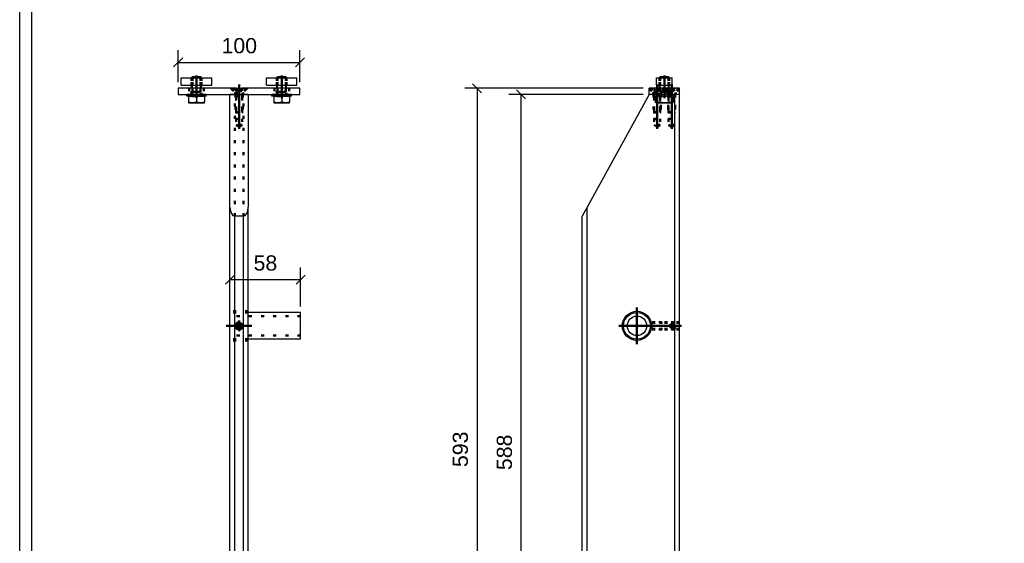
# Model space of a CAD drawing. Header units: millimetres. Extents: x -8 to 412, y -361 to -64.
# Tile 2 of 5: x -3 to 159, y -275 to -189. Entities that reach past the tile are written whole.
import ezdxf

# ---------------------------------------------------------------- set-up
doc = ezdxf.new("R2010")
doc.units = ezdxf.units.MM
doc.linetypes.add('DOT', pattern=[2, 0.5, -1.5])
doc.linetypes.add('STRICHPUNKT2', pattern=[18.5, 10, -4, 0.5, -4])
doc.layers.get('0').update_dxf_attribs({"linetype": 'CONTINUOUS'})
for name, color, linetype in [('DIM49', 4, 'CONTINUOUS'), ('LE_RED', 1, 'CONTINUOUS'), ('TXT_DIM49', 2, 'CONTINUOUS')]:
    doc.layers.add(name, color=color, linetype=linetype)
doc.layers.add('LE_ALL', color=7, linetype='CONTINUOUS', lineweight=50)
doc.styles.add('ARIAL', font='arial.ttf')

# ---------------------------------------------------------------- blocks, each defined once
blk = doc.blocks.new('DINA3_00002', base_point=(405.05, -353.59))
blk.add_line((-0.95, -353.59), (-0.95, -70.59))
blk.add_lwpolyline([(-2.95, -355.59), (-2.95, -68.59), (407.05, -68.59)])
blk = doc.blocks.new('_ZBL0011_00001')
blk.add_blockref('DINA3_00002', (405.05, -353.59))
blk = doc.blocks.new('BALUSTER PROFIEL 80X15 R4_00194', base_point=(32.39, -220.95))
for p, q in [((31.59, -219.49), (31.59, -200.95)), ((34.59, -200.95), (31.59, -200.95)), ((34.59, -200.95), (34.59, -219.49)), ((31.59, -318.55), (31.59, -219.49)), ((34.59, -318.55), (34.59, -219.49)), ((32.39, -318.55), (32.39, -220.95)), ((33.79, -318.55), (33.79, -220.95)), ((31.59, -318.55), (32.39, -318.55)), ((32.39, -318.55), (33.79, -318.55)), ((33.79, -318.55), (34.59, -318.55))]:
    blk.add_line(p, q)
blk.add_lwpolyline([(33.79, -220.95), (32.39, -220.95)])
for centre, start_param, end_param in [((32.39, -219.49), 4.712389, 6.283185), ((33.79, -219.49), 0, 1.570796)]:
    blk.add_ellipse(centre, major_axis=(0, -1.45), ratio=0.55, start_param=start_param, end_param=end_param)
at = {"layer": 'LE_ALL', "color": 3, "linetype": 'DOT'}
for p, q in [((32.39, -220.95), (32.39, -200.95)), ((32.49, -200.95), (32.49, -204.95)), ((33.69, -200.95), (33.69, -204.95)), ((33.79, -220.95), (33.79, -200.95)), ((32.49, -204.95), (33.69, -204.95)), ((33.59, -204.95), (33.59, -205.97)), ((33.59, -205.97), (32.59, -205.97)), ((33.59, -205.97), (33.09, -206.26)), ((34.59, -236.55), (31.59, -236.55)), ((34.59, -241.35), (31.59, -241.35)), ((31.59, -297.55), (34.59, -297.55)), ((31.59, -298.65), (34.59, -298.65)), ((31.59, -302.65), (34.59, -302.65)), ((31.59, -303.75), (34.59, -303.75)), ((31.59, -309.55), (34.59, -309.55)), ((31.59, -310.65), (34.59, -310.65)), ((31.59, -314.65), (34.59, -314.65)), ((31.59, -315.75), (34.59, -315.75))]:
    blk.add_line(p, q, dxfattribs=at)
for points in [[(32.59, -204.95), (32.59, -205.97), (33.09, -206.26)], [(33.67, -239.1), (33.59, -239.29), (33.45, -239.43), (33.26, -239.52), (33.09, -239.55), (32.9, -239.51), (32.72, -239.42), (32.58, -239.27), (32.51, -239.07), (32.49, -238.95), (32.53, -238.75), (32.62, -238.58), (32.77, -238.44), (32.97, -238.36), (33.09, -238.35), (33.25, -238.37)]]:
    blk.add_lwpolyline(points, dxfattribs=at)
blk = doc.blocks.new('_00196', base_point=(35.19, -238.95))
at = {"layer": 'LE_ALL', "color": 1, "linetype": 'STRICHPUNKT2'}
for p, q in [((33.09, -200.65), (33.09, -206.61)), ((33.09, -200.65), (33.09, -206.61)), ((35.19, -238.95), (30.99, -238.95)), ((33.09, -238.95), (32.19, -238.95)), ((33.09, -238.95), (33.09, -238.05)), ((33.09, -238.95), (33.09, -239.85)), ((33.09, -238.95), (33.99, -238.95)), ((35.14, -298.65), (31.04, -298.65)), ((35.14, -302.65), (31.04, -302.65)), ((35.14, -310.65), (31.04, -310.65)), ((35.14, -314.65), (31.04, -314.65))]:
    blk.add_line(p, q, dxfattribs=at)
blk = doc.blocks.new('_00195')
blk.add_blockref('_00196', (35.19, -238.95))
blk = doc.blocks.new('DIN 13-M6_00198', base_point=(33.58, -239.08))
at = {"layer": 'LE_ALL', "color": 3, "linetype": 'DOT'}
for points in [[(33.09, -239.55), (32.9, -239.51), (32.72, -239.42), (32.58, -239.27), (32.51, -239.07), (32.49, -238.95), (32.53, -238.75), (32.62, -238.58), (32.77, -238.44), (32.97, -238.36), (33.09, -238.35), (33.25, -238.37)], [(33.67, -239.1), (33.59, -239.29), (33.45, -239.43), (33.26, -239.52), (33.09, -239.55)], [(33.58, -239.08), (33.59, -238.95), (33.56, -238.77), (33.46, -238.61), (33.31, -238.5), (33.22, -238.47)]]:
    blk.add_lwpolyline(points, dxfattribs=at)
blk = doc.blocks.new('DIN 13-M6_00197')
blk.add_blockref('DIN 13-M6_00198', (33.58, -239.08))
blk = doc.blocks.new('DIN 76-M6_00200', base_point=(33.59, -200.95))
at = {"layer": 'LE_ALL', "color": 3, "linetype": 'DOT'}
for p, q in [((32.49, -200.95), (32.49, -204.95)), ((32.59, -200.95), (32.59, -204.95)), ((33.59, -200.95), (33.59, -204.95)), ((33.69, -200.95), (33.69, -204.95)), ((32.49, -204.95), (33.69, -204.95))]:
    blk.add_line(p, q, dxfattribs=at)
blk = doc.blocks.new('DIN 76-M6_00199')
blk.add_blockref('DIN 76-M6_00200', (33.59, -200.95))
blk = doc.blocks.new('BALUSTER PROFIEL 80X15 R4_00193')
for name, p in [('_00195', (0, 0)), ('BALUSTER PROFIEL 80X15 R4_00194', (32.39, -220.95)), ('DIN 76-M6_00199', (0, 0)), ('DIN 13-M6_00197', (0, 0))]:
    blk.add_blockref(name, p)
blk = doc.blocks.new('_D7', base_point=(35.47, -229.88))
at = {"layer": 'DIM49', "color": 1}
for p, q in [((43.19, -235.75), (43.19, -229.38)), ((32.34, -230.63), (30.84, -232.13)), ((42.44, -232.13), (43.94, -230.63)), ((43.19, -231.38), (31.59, -231.38))]:
    blk.add_line(p, q, dxfattribs=at)
at = {"layer": 'TXT_DIM49', "style": 'ARIAL'}
blk.add_text('58', height=2.5, dxfattribs=at).set_placement((35.47, -229.88))
blk = doc.blocks.new('Precisie buis 22x3_00210', base_point=(43.19, -237.35))
for p, q in [((43.19, -236.75), (34.59, -236.75)), ((43.19, -241.15), (43.19, -236.75)), ((43.19, -241.15), (34.59, -241.15))]:
    blk.add_line(p, q)
at = {"layer": 'LE_ALL', "color": 3, "linetype": 'DOT'}
for p, q in [((34.59, -236.75), (31.59, -236.75)), ((43.19, -237.35), (31.59, -237.35)), ((43.19, -240.55), (31.59, -240.55)), ((34.59, -241.15), (31.59, -241.15))]:
    blk.add_line(p, q, dxfattribs=at)
blk.add_blockref('_D7', (35.47, -229.88))
blk = doc.blocks.new('Precisie buis 22x3_00209')
blk.add_blockref('Precisie buis 22x3_00210', (43.19, -237.35))
blk = doc.blocks.new('_D6', base_point=(30.21, -194.21))
at = {"layer": 'DIM49', "color": 1}
for p, q in [((23.09, -198.95), (23.09, -193.71)), ((43.09, -198.95), (43.09, -193.71)), ((23.84, -194.96), (22.34, -196.46)), ((42.34, -196.46), (43.84, -194.96)), ((23.09, -195.71), (43.09, -195.71))]:
    blk.add_line(p, q, dxfattribs=at)
at = {"layer": 'TXT_DIM49', "style": 'ARIAL'}
blk.add_text('100', height=2.5, dxfattribs=at).set_placement((30.21, -194.21))
blk = doc.blocks.new('153.1.100 100 x 5 50 x 47 PM6_00212', base_point=(32.43, -200.66))
for points in [[(32.66, -199.95), (23.09, -199.95), (23.09, -200.95), (43.09, -200.95), (43.09, -199.95), (33.52, -199.95)], [(32.66, -199.95), (32.88, -200), (33.09, -200.02), (33.31, -200), (33.52, -199.95)]]:
    blk.add_lwpolyline(points)
at = {"layer": 'LE_ALL', "color": 3, "linetype": 'DOT'}
for p, q in [((24.89, -199.95), (24.89, -200.95)), ((27.29, -199.95), (27.29, -200.95)), ((31.72, -199.95), (32.43, -200.66)), ((38.89, -199.95), (38.89, -200.95)), ((41.29, -199.95), (41.29, -200.95)), ((32.43, -200.66), (33.75, -200.66)), ((32.43, -200.66), (32.43, -200.95))]:
    blk.add_line(p, q, dxfattribs=at)
for points in [[(32.43, -199.95), (32.62, -200.03), (32.79, -200.08), (33.1, -200.12), (33.41, -200.08), (33.72, -199.97), (33.75, -199.95)], [(34.46, -199.95), (33.75, -200.66), (33.75, -200.95)]]:
    blk.add_lwpolyline(points, dxfattribs=at)
blk.add_blockref('_D6', (30.21, -194.21))
blk = doc.blocks.new('_00214', base_point=(40.09, -199.35))
at = {"layer": 'LE_ALL', "color": 1, "linetype": 'STRICHPUNKT2'}
for p, q in [((26.09, -199.35), (26.09, -201.55)), ((33.09, -199.35), (33.09, -201.55)), ((33.09, -199.35), (33.09, -201.55)), ((40.09, -199.35), (40.09, -201.55))]:
    blk.add_line(p, q, dxfattribs=at)
blk = doc.blocks.new('_00213')
blk.add_blockref('_00214', (40.09, -199.35))
blk = doc.blocks.new('153.1.100 100 x 5 50 x 47 PM6_00211')
for name, p in [('153.1.100 100 x 5 50 x 47 PM6_00212', (32.43, -200.66)), ('_00213', (0, 0))]:
    blk.add_blockref(name, p)
blk = doc.blocks.new('Stelschroef (DIN 913 - ISO 4026)-M6x20_00258', base_point=(33.44, -238.95))
at = {"layer": 'LE_ALL', "color": 3, "linetype": 'DOT'}
blk.add_lwpolyline([(33.58, -239.08, -2.026238), (33.09, -238.45, -0.06585), (33.22, -238.47)], format="xyb", dxfattribs=at)
blk.add_lwpolyline([(33.44, -238.95), (33.27, -239.25), (32.92, -239.25), (32.75, -238.95), (32.92, -238.65), (33.27, -238.65)], close=True, dxfattribs=at)
blk.add_circle((33.09, -238.95), 0.4, dxfattribs=at)
blk = doc.blocks.new('GEWINDE_00260', base_point=(33.25, -238.37))
at = {"layer": 'LE_ALL', "color": 3, "linetype": 'DOT'}
for radius, start, end in [(0.5, 74.9299, 180), (0.5, 180, -15.0701), (0.6, -15.0701, 74.9299)]:
    blk.add_arc((33.09, -238.95), radius, start, end, dxfattribs=at)
blk = doc.blocks.new('GEWINDE_00259')
blk.add_blockref('GEWINDE_00260', (33.25, -238.37))
blk = doc.blocks.new('Stelschroef (DIN 913 - ISO 4026)-M6x20_00257')
for name, p in [('GEWINDE_00259', (0, 0)), ('Stelschroef (DIN 913 - ISO 4026)-M6x20_00258', (33.44, -238.95))]:
    blk.add_blockref(name, p)
blk = doc.blocks.new('Montage sierregel_00256')
blk.add_blockref('Stelschroef (DIN 913 - ISO 4026)-M6x20_00257', (0, 0))
blk = doc.blocks.new('Verzonken kopbout (DIN 7991_ISO 10642)-M6x20_00265', base_point=(32.63, -200.39))
blk.add_line((32.66, -199.95), (33.52, -199.95))
at = {"layer": 'LE_ALL', "color": 3, "linetype": 'DOT'}
for p, q in [((31.89, -200.09), (31.89, -199.95)), ((31.89, -200.09), (34.29, -200.09)), ((31.89, -200.09), (32.49, -200.69)), ((32.63, -200.39), (32.63, -199.95)), ((32.86, -200.39), (32.86, -199.95)), ((33.32, -200.39), (33.32, -199.95)), ((33.55, -200.39), (33.55, -199.95)), ((34.29, -200.09), (33.69, -200.69)), ((34.29, -200.09), (34.29, -199.95)), ((32.49, -200.69), (32.59, -201.29)), ((32.59, -203.95), (32.59, -201.29)), ((33.69, -200.69), (33.59, -201.29)), ((33.59, -203.95), (33.59, -201.29)), ((32.59, -203.95), (33.59, -203.95))]:
    blk.add_line(p, q, dxfattribs=at)
blk.add_lwpolyline([(32.63, -200.39), (32.86, -200.39), (33.32, -200.39), (33.55, -200.39)], dxfattribs=at)
blk = doc.blocks.new('GEWINDE_00267', base_point=(32.53, -200.95))
at = {"layer": 'LE_ALL', "color": 3, "linetype": 'DOT'}
for p, q in [((32.49, -200.69), (32.53, -200.95)), ((32.49, -200.69), (32.49, -200.95)), ((32.49, -200.95), (32.49, -203.85)), ((32.53, -200.95), (32.59, -201.29)), ((32.59, -201.29), (32.59, -203.95)), ((32.59, -201.29), (33.59, -201.29)), ((33.65, -200.95), (33.59, -201.29)), ((33.59, -201.29), (33.59, -203.95)), ((33.69, -200.69), (33.65, -200.95)), ((33.69, -200.69), (33.69, -200.95)), ((33.69, -200.95), (33.69, -203.85)), ((32.49, -203.85), (33.69, -203.85)), ((33.69, -203.85), (33.59, -203.95))]:
    blk.add_line(p, q, dxfattribs=at)
blk.add_lwpolyline([(32.49, -203.85), (32.59, -203.95), (33.59, -203.95)], dxfattribs=at)
blk = doc.blocks.new('GEWINDE_00266')
blk.add_blockref('GEWINDE_00267', (32.53, -200.95))
blk = doc.blocks.new('Verzonken kopbout (DIN 7991_ISO 10642)-M6x20_00264')
for name, p in [('Verzonken kopbout (DIN 7991_ISO 10642)-M6x20_00265', (32.63, -200.39)), ('GEWINDE_00266', (0, 0))]:
    blk.add_blockref(name, p)
blk = doc.blocks.new('Montage strip op baluster_00261')
blk.add_blockref('Verzonken kopbout (DIN 7991_ISO 10642)-M6x20_00264', (0, 0))
blk = doc.blocks.new('1011-2 Moerblok M8 SMALL_00270', base_point=(25.29, -198.25))
for p, q in [((23.59, -198.25), (28.59, -198.25)), ((23.59, -199.45), (23.59, -198.25))]:
    blk.add_line(p, q)
blk.add_lwpolyline([(23.59, -199.45), (28.59, -199.45), (28.59, -198.25)])
at = {"layer": 'LE_ALL', "color": 3, "linetype": 'DOT'}
for p, q in [((25.29, -198.25), (25.29, -199.45)), ((26.89, -198.25), (26.89, -199.45))]:
    blk.add_line(p, q, dxfattribs=at)
blk = doc.blocks.new('DIN 13-M8_00272', base_point=(26.77, -198.25))
at = {"layer": 'LE_ALL', "color": 3, "linetype": 'DOT'}
for p, q in [((25.29, -198.25), (25.29, -199.45)), ((25.41, -198.25), (25.41, -199.45)), ((26.77, -198.25), (26.77, -199.45)), ((26.89, -198.25), (26.89, -199.45))]:
    blk.add_line(p, q, dxfattribs=at)
blk = doc.blocks.new('DIN 13-M8_00271')
blk.add_blockref('DIN 13-M8_00272', (26.77, -198.25))
blk = doc.blocks.new('_00274', base_point=(26.09, -197.85))
at = {"layer": 'LE_ALL', "color": 1, "linetype": 'STRICHPUNKT2'}
blk.add_line((26.09, -197.85), (26.09, -199.85), dxfattribs=at)
blk = doc.blocks.new('_00273')
blk.add_blockref('_00274', (26.09, -197.85))
blk = doc.blocks.new('1011-2 Moerblok M8 SMALL_00269')
for name, p in [('1011-2 Moerblok M8 SMALL_00270', (25.29, -198.25)), ('DIN 13-M8_00271', (0, 0)), ('_00273', (0, 0))]:
    blk.add_blockref(name, p)
blk = doc.blocks.new('Sluitring (DIN 125)-M8_00276', base_point=(26.93, -200.95))
for p, q in [((27.69, -200.95), (24.49, -200.95)), ((24.49, -201.27), (24.49, -200.95)), ((27.69, -201.27), (24.49, -201.27)), ((27.69, -201.27), (27.69, -200.95))]:
    blk.add_line(p, q)
at = {"layer": 'LE_ALL', "color": 3, "linetype": 'DOT'}
for p, q in [((25.25, -200.95), (25.25, -201.27)), ((26.93, -200.95), (26.93, -201.27))]:
    blk.add_line(p, q, dxfattribs=at)
blk = doc.blocks.new('Sluitring (DIN 125)-M8_00275')
blk.add_blockref('Sluitring (DIN 125)-M8_00276', (26.93, -200.95))
blk = doc.blocks.new('Zeskant tapbout-M8x16 (DIN 933)_00278', base_point=(25.29, -201.27))
for p, q in [((24.79, -201.27), (26.09, -201.27)), ((24.79, -201.27), (24.79, -202.21)), ((26.09, -201.27), (26.09, -202.21)), ((24.79, -202.21), (24.79, -202.33)), ((24.79, -202.33), (25.44, -202.33)), ((25.44, -202.33), (26.74, -202.33))]:
    blk.add_line(p, q)
for points in [[(26.77, -198.07), (25.41, -198.07)], [(26.09, -201.27), (27.39, -201.27), (27.39, -202.21)], [(25.44, -202.33), (25.13, -202.3), (24.79, -202.21)], [(26.09, -202.21), (25.76, -202.3), (25.44, -202.33)], [(26.74, -202.33), (27.39, -202.33), (27.39, -202.21), (27.06, -202.3), (26.74, -202.33), (26.43, -202.3), (26.09, -202.21)]]:
    blk.add_lwpolyline(points)
at = {"layer": 'LE_ALL', "color": 3, "linetype": 'DOT'}
for p, q in [((25.41, -198.07), (25.41, -200.52)), ((26.77, -198.07), (26.77, -200.52)), ((25.29, -201.19), (25.41, -200.52)), ((25.41, -200.52), (26.77, -200.52)), ((25.29, -201.19), (25.29, -201.27)), ((25.29, -201.27), (26.89, -201.27)), ((26.89, -201.19), (26.89, -201.27))]:
    blk.add_line(p, q, dxfattribs=at)
blk.add_lwpolyline([(25.29, -201.19), (26.89, -201.19), (26.77, -200.52)], dxfattribs=at)
blk = doc.blocks.new('GEWINDE_00280', base_point=(26.89, -201.19))
for p, q in [((25.29, -198.19), (25.41, -198.07)), ((26.89, -198.19), (25.29, -198.19)), ((25.29, -198.25), (25.29, -198.19)), ((26.89, -198.25), (26.89, -198.19))]:
    blk.add_line(p, q)
for points in [[(26.89, -198.19), (26.77, -198.07), (25.41, -198.07)], [(25.29, -199.95), (25.29, -199.45)], [(26.89, -199.95), (26.89, -199.45)]]:
    blk.add_lwpolyline(points)
at = {"layer": 'LE_ALL', "color": 3, "linetype": 'DOT'}
for p, q in [((25.29, -199.45), (25.29, -198.25)), ((25.41, -199.45), (25.41, -198.25)), ((26.77, -199.45), (26.77, -198.25)), ((26.89, -199.45), (26.89, -198.25)), ((25.34, -200.95), (25.41, -200.52)), ((26.77, -200.52), (25.41, -200.52)), ((26.89, -201.19), (26.77, -200.52)), ((25.29, -201.19), (25.34, -200.95))]:
    blk.add_line(p, q, dxfattribs=at)
for points in [[(25.29, -201.19), (25.29, -200.95), (25.29, -199.95)], [(25.41, -200.52), (25.41, -199.95)], [(26.77, -200.52), (26.77, -199.95)], [(26.89, -201.19), (26.89, -199.95)]]:
    blk.add_lwpolyline(points, dxfattribs=at)
at = {"layer": 'LE_RED'}
for p, q in [((25.41, -198.25), (25.41, -198.07)), ((26.77, -198.25), (26.77, -198.07))]:
    blk.add_line(p, q, dxfattribs=at)
for points in [[(25.41, -199.95), (25.41, -199.45)], [(26.77, -199.95), (26.77, -199.45)]]:
    blk.add_lwpolyline(points, dxfattribs=at)
blk = doc.blocks.new('GEWINDE_00279')
blk.add_blockref('GEWINDE_00280', (26.89, -201.19))
blk = doc.blocks.new('Zeskant tapbout-M8x16 (DIN 933)_00277')
for name, p in [('Zeskant tapbout-M8x16 (DIN 933)_00278', (25.29, -201.27)), ('GEWINDE_00279', (0, 0))]:
    blk.add_blockref(name, p)
blk = doc.blocks.new('Montage handregel_00268')
for name in ['1011-2 Moerblok M8 SMALL_00269', 'Zeskant tapbout-M8x16 (DIN 933)_00277', 'Sluitring (DIN 125)-M8_00275']:
    blk.add_blockref(name, (0, 0))
blk = doc.blocks.new('1011-2 Moerblok M8 SMALL_00283', base_point=(39.29, -198.25))
for p, q in [((37.59, -198.25), (42.59, -198.25)), ((37.59, -199.45), (37.59, -198.25))]:
    blk.add_line(p, q)
blk.add_lwpolyline([(37.59, -199.45), (42.59, -199.45), (42.59, -198.25)])
at = {"layer": 'LE_ALL', "color": 3, "linetype": 'DOT'}
for p, q in [((39.29, -198.25), (39.29, -199.45)), ((40.89, -198.25), (40.89, -199.45))]:
    blk.add_line(p, q, dxfattribs=at)
blk = doc.blocks.new('DIN 13-M8_00285', base_point=(40.77, -198.25))
at = {"layer": 'LE_ALL', "color": 3, "linetype": 'DOT'}
for p, q in [((39.29, -198.25), (39.29, -199.45)), ((39.41, -198.25), (39.41, -199.45)), ((40.77, -198.25), (40.77, -199.45)), ((40.89, -198.25), (40.89, -199.45))]:
    blk.add_line(p, q, dxfattribs=at)
blk = doc.blocks.new('DIN 13-M8_00284')
blk.add_blockref('DIN 13-M8_00285', (40.77, -198.25))
blk = doc.blocks.new('_00287', base_point=(40.09, -197.85))
at = {"layer": 'LE_ALL', "color": 1, "linetype": 'STRICHPUNKT2'}
blk.add_line((40.09, -197.85), (40.09, -199.85), dxfattribs=at)
blk = doc.blocks.new('_00286')
blk.add_blockref('_00287', (40.09, -197.85))
blk = doc.blocks.new('1011-2 Moerblok M8 SMALL_00282')
for name, p in [('1011-2 Moerblok M8 SMALL_00283', (39.29, -198.25)), ('DIN 13-M8_00284', (0, 0)), ('_00286', (0, 0))]:
    blk.add_blockref(name, p)
blk = doc.blocks.new('Sluitring (DIN 125)-M8_00289', base_point=(40.93, -200.95))
for p, q in [((41.69, -200.95), (38.49, -200.95)), ((38.49, -201.27), (38.49, -200.95)), ((41.69, -201.27), (38.49, -201.27)), ((41.69, -201.27), (41.69, -200.95))]:
    blk.add_line(p, q)
at = {"layer": 'LE_ALL', "color": 3, "linetype": 'DOT'}
for p, q in [((39.25, -200.95), (39.25, -201.27)), ((40.93, -200.95), (40.93, -201.27))]:
    blk.add_line(p, q, dxfattribs=at)
blk = doc.blocks.new('Sluitring (DIN 125)-M8_00288')
blk.add_blockref('Sluitring (DIN 125)-M8_00289', (40.93, -200.95))
blk = doc.blocks.new('Zeskant tapbout-M8x16 (DIN 933)_00291', base_point=(39.29, -201.27))
for p, q in [((38.79, -201.27), (40.09, -201.27)), ((38.79, -201.27), (38.79, -202.21)), ((40.09, -201.27), (40.09, -202.21)), ((38.79, -202.21), (38.79, -202.33)), ((38.79, -202.33), (39.44, -202.33)), ((39.44, -202.33), (40.74, -202.33))]:
    blk.add_line(p, q)
for points in [[(40.77, -198.07), (39.41, -198.07)], [(40.09, -201.27), (41.39, -201.27), (41.39, -202.21)], [(39.44, -202.33), (39.13, -202.3), (38.79, -202.21)], [(40.09, -202.21), (39.76, -202.3), (39.44, -202.33)], [(40.74, -202.33), (41.39, -202.33), (41.39, -202.21), (41.06, -202.3), (40.74, -202.33), (40.43, -202.3), (40.09, -202.21)]]:
    blk.add_lwpolyline(points)
at = {"layer": 'LE_ALL', "color": 3, "linetype": 'DOT'}
for p, q in [((39.41, -198.07), (39.41, -200.52)), ((40.77, -198.07), (40.77, -200.52)), ((39.29, -201.19), (39.41, -200.52)), ((39.41, -200.52), (40.77, -200.52)), ((39.29, -201.19), (39.29, -201.27)), ((39.29, -201.27), (40.89, -201.27)), ((40.89, -201.19), (40.89, -201.27))]:
    blk.add_line(p, q, dxfattribs=at)
blk.add_lwpolyline([(39.29, -201.19), (40.89, -201.19), (40.77, -200.52)], dxfattribs=at)
blk = doc.blocks.new('GEWINDE_00293', base_point=(40.89, -201.19))
for p, q in [((39.29, -198.19), (39.41, -198.07)), ((40.89, -198.19), (39.29, -198.19)), ((39.29, -198.25), (39.29, -198.19)), ((40.89, -198.25), (40.89, -198.19))]:
    blk.add_line(p, q)
for points in [[(40.89, -198.19), (40.77, -198.07), (39.41, -198.07)], [(39.29, -199.95), (39.29, -199.45)], [(40.89, -199.95), (40.89, -199.45)]]:
    blk.add_lwpolyline(points)
at = {"layer": 'LE_ALL', "color": 3, "linetype": 'DOT'}
for p, q in [((39.29, -199.45), (39.29, -198.25)), ((39.41, -199.45), (39.41, -198.25)), ((40.77, -199.45), (40.77, -198.25)), ((40.89, -199.45), (40.89, -198.25)), ((39.34, -200.95), (39.41, -200.52)), ((40.77, -200.52), (39.41, -200.52)), ((40.89, -201.19), (40.77, -200.52)), ((39.29, -201.19), (39.34, -200.95))]:
    blk.add_line(p, q, dxfattribs=at)
for points in [[(39.29, -201.19), (39.29, -200.95), (39.29, -199.95)], [(39.41, -200.52), (39.41, -199.95)], [(40.77, -200.52), (40.77, -199.95)], [(40.89, -201.19), (40.89, -199.95)]]:
    blk.add_lwpolyline(points, dxfattribs=at)
at = {"layer": 'LE_RED'}
for p, q in [((39.41, -198.25), (39.41, -198.07)), ((40.77, -198.25), (40.77, -198.07))]:
    blk.add_line(p, q, dxfattribs=at)
for points in [[(39.41, -199.95), (39.41, -199.45)], [(40.77, -199.95), (40.77, -199.45)]]:
    blk.add_lwpolyline(points, dxfattribs=at)
blk = doc.blocks.new('GEWINDE_00292')
blk.add_blockref('GEWINDE_00293', (40.89, -201.19))
blk = doc.blocks.new('Zeskant tapbout-M8x16 (DIN 933)_00290')
for name, p in [('Zeskant tapbout-M8x16 (DIN 933)_00291', (39.29, -201.27)), ('GEWINDE_00292', (0, 0))]:
    blk.add_blockref(name, p)
blk = doc.blocks.new('Montage handregel_00281')
for name in ['1011-2 Moerblok M8 SMALL_00282', 'Zeskant tapbout-M8x16 (DIN 933)_00290', 'Sluitring (DIN 125)-M8_00288']:
    blk.add_blockref(name, (0, 0))
blk = doc.blocks.new('Montage_00215')
for name in ['Montage handregel_00268', 'Montage handregel_00281', 'Montage strip op baluster_00261', 'Montage sierregel_00256']:
    blk.add_blockref(name, (0, 0))
blk = doc.blocks.new('Tussen baluster (eind)_00192')
for name in ['153.1.100 100 x 5 50 x 47 PM6_00211', 'Montage_00215', 'BALUSTER PROFIEL 80X15 R4_00193', 'Precisie buis 22x3_00209']:
    blk.add_blockref(name, (0, 0))
blk = doc.blocks.new('_A3D0040_00191')
blk.add_blockref('Tussen baluster (eind)_00192', (0, 0))
blk = doc.blocks.new('_ANS0040_00190')
blk.add_blockref('_A3D0040_00191', (0, 0))
blk = doc.blocks.new('_D9', base_point=(95.53, -326.8))
at = {"layer": 'DIM49', "color": 1}
for p, q in [((89.45, -319.55), (89.45, -330.3)), ((105.45, -319.55), (105.45, -330.3)), ((90.2, -327.55), (88.7, -329.05)), ((89.45, -328.3), (105.45, -328.3)), ((104.7, -329.05), (106.2, -327.55))]:
    blk.add_line(p, q, dxfattribs=at)
at = {"layer": 'TXT_DIM49', "style": 'ARIAL'}
blk.add_text('80', height=2.5, dxfattribs=at).set_placement((95.53, -326.8))
blk = doc.blocks.new('_D10', base_point=(115.07, -326.8))
at = {"layer": 'DIM49', "color": 1}
for p, q in [((130.45, -317.65), (130.45, -330.3)), ((105.45, -319.55), (105.45, -330.3)), ((106.2, -327.55), (104.7, -329.05)), ((105.45, -328.3), (130.45, -328.3)), ((129.7, -329.05), (131.2, -327.55))]:
    blk.add_line(p, q, dxfattribs=at)
at = {"layer": 'TXT_DIM49', "style": 'ARIAL'}
blk.add_text('125', height=2.5, dxfattribs=at).set_placement((115.07, -326.8))
blk = doc.blocks.new('_D11', base_point=(83.65, -321.52))
at = {"layer": 'DIM49', "color": 1}
for p, q in [((85.15, -321.52), (85.15, -310.65)), ((89.45, -316.65), (83.15, -316.65)), ((84.4, -315.9), (85.9, -317.4)), ((88.45, -318.55), (83.15, -318.55)), ((85.9, -319.3), (84.4, -317.8))]:
    blk.add_line(p, q, dxfattribs=at)
at = {"layer": 'TXT_DIM49', "style": 'ARIAL'}
blk.add_text('9', height=2.5, rotation=90.0002, dxfattribs=at).set_placement((83.65, -321.52))
blk = doc.blocks.new('_D12', base_point=(77.91, -262.63))
at = {"layer": 'DIM49', "color": 1}
for p, q in [((80.16, -201.7), (78.66, -200.2)), ((99.45, -200.95), (77.41, -200.95)), ((79.41, -318.55), (79.41, -200.95)), ((88.45, -318.55), (77.41, -318.55)), ((78.66, -317.8), (80.16, -319.3))]:
    blk.add_line(p, q, dxfattribs=at)
at = {"layer": 'TXT_DIM49', "style": 'ARIAL'}
blk.add_text('588', height=2.5, rotation=90.0002, dxfattribs=at).set_placement((77.91, -262.63))
blk = doc.blocks.new('BALUSTER PROFIEL 80X15 R4_00298', base_point=(103.55, -204.95))
for p, q in [((100.45, -200.95), (90.25, -219.49)), ((101.35, -200.95), (100.45, -200.95)), ((104.65, -200.95), (104.55, -200.95)), ((104.65, -296.65), (104.65, -200.95)), ((105.45, -200.95), (104.65, -200.95)), ((105.45, -296.65), (105.45, -200.95)), ((90.25, -219.49), (89.45, -220.95)), ((90.25, -318.55), (90.25, -219.49)), ((89.45, -318.55), (89.45, -220.95)), ((89.45, -318.55), (90.25, -318.55)), ((90.25, -318.55), (104.65, -318.55)), ((104.65, -318.55), (105.45, -318.55))]:
    blk.add_line(p, q)
for points in [[(104.65, -318.55), (104.65, -316.65)], [(105.45, -318.55), (105.45, -316.65)]]:
    blk.add_lwpolyline(points)
blk.add_circle((98.45, -238.95), 2.4)
at = {"layer": 'LE_ALL', "color": 3, "linetype": 'DOT'}
for p, q in [((101.15, -200.95), (101.15, -204.95)), ((102.35, -200.95), (102.35, -204.95)), ((103.55, -200.95), (103.55, -204.95)), ((104.75, -200.95), (104.75, -204.95)), ((101.15, -204.95), (102.35, -204.95)), ((102.25, -204.95), (102.25, -205.97)), ((103.55, -204.95), (104.75, -204.95)), ((102.25, -205.97), (101.25, -205.97)), ((102.25, -205.97), (101.75, -206.26)), ((104.65, -205.97), (103.65, -205.97)), ((104.65, -205.97), (104.15, -206.26)), ((105.45, -238.35), (100.77, -238.35)), ((105.45, -239.55), (100.77, -239.55)), ((104.65, -316.65), (104.65, -296.65)), ((105.45, -316.65), (105.45, -296.65))]:
    blk.add_line(p, q, dxfattribs=at)
for points in [[(101.25, -204.95), (101.25, -205.97), (101.75, -206.26)], [(103.65, -204.95), (103.65, -205.97), (104.15, -206.26)]]:
    blk.add_lwpolyline(points, dxfattribs=at)
for points in [[(98.55, -302.65, -1), (96.35, -302.65), (96.35, -298.65, -1), (98.55, -298.65)], [(98.55, -314.65, -1), (96.35, -314.65), (96.35, -310.65, -1), (98.55, -310.65)]]:
    blk.add_lwpolyline(points, format="xyb", close=True, dxfattribs=at)
for name, p in [('_D12', (77.91, -262.63)), ('_D11', (83.65, -321.52)), ('_D10', (115.07, -326.8)), ('_D9', (95.53, -326.8))]:
    blk.add_blockref(name, p)
blk = doc.blocks.new('_00300', base_point=(98.45, -238.95))
at = {"layer": 'LE_ALL', "color": 1, "linetype": 'STRICHPUNKT2'}
for p, q in [((101.75, -200.65), (101.75, -206.61)), ((104.15, -200.65), (104.15, -206.61)), ((98.45, -238.95), (98.45, -235.95)), ((98.45, -238.95), (98.45, -235.95)), ((98.45, -238.95), (95.45, -238.95)), ((98.45, -238.95), (95.45, -238.95)), ((98.45, -238.95), (101.45, -238.95)), ((98.45, -238.95), (98.45, -241.95)), ((98.45, -238.95), (101.45, -238.95)), ((98.45, -238.95), (98.45, -241.95)), ((105.75, -238.95), (100.55, -238.95)), ((97.45, -304.3), (97.45, -297)), ((97.45, -304.3), (97.45, -297)), ((99.1, -298.65), (95.8, -298.65)), ((99.1, -298.65), (95.8, -298.65)), ((99.1, -302.65), (95.8, -302.65)), ((99.1, -302.65), (95.8, -302.65)), ((97.45, -316.3), (97.45, -309)), ((97.45, -316.3), (97.45, -309)), ((99.1, -310.65), (95.8, -310.65)), ((99.1, -310.65), (95.8, -310.65)), ((99.1, -314.65), (95.8, -314.65)), ((99.1, -314.65), (95.8, -314.65))]:
    blk.add_line(p, q, dxfattribs=at)
blk = doc.blocks.new('_00299')
blk.add_blockref('_00300', (98.45, -238.95))
blk = doc.blocks.new('DIN 13-M6_00302', base_point=(105.45, -239.45))
at = {"layer": 'LE_ALL', "color": 3, "linetype": 'DOT'}
for p, q in [((105.45, -238.35), (100.77, -238.35)), ((105.45, -238.45), (100.8, -238.45)), ((105.45, -239.55), (100.77, -239.55)), ((105.45, -239.45), (100.8, -239.45))]:
    blk.add_line(p, q, dxfattribs=at)
blk = doc.blocks.new('DIN 13-M6_00301')
blk.add_blockref('DIN 13-M6_00302', (105.45, -239.45))
blk = doc.blocks.new('DIN 76-M6_00304', base_point=(103.65, -200.95))
at = {"layer": 'LE_ALL', "color": 3, "linetype": 'DOT'}
for p, q in [((101.15, -200.95), (101.15, -204.95)), ((101.25, -200.95), (101.25, -204.95)), ((102.25, -200.95), (102.25, -204.95)), ((102.35, -200.95), (102.35, -204.95)), ((103.55, -200.95), (103.55, -204.95)), ((103.65, -200.95), (103.65, -204.95)), ((104.75, -200.95), (104.75, -204.95)), ((101.15, -204.95), (102.35, -204.95)), ((103.55, -204.95), (104.75, -204.95))]:
    blk.add_line(p, q, dxfattribs=at)
blk = doc.blocks.new('DIN 76-M6_00303')
blk.add_blockref('DIN 76-M6_00304', (103.65, -200.95))
blk = doc.blocks.new('BALUSTER PROFIEL 80X15 R4_00297')
for name, p in [('BALUSTER PROFIEL 80X15 R4_00298', (103.55, -204.95)), ('_00299', (0, 0)), ('DIN 76-M6_00303', (0, 0)), ('DIN 13-M6_00301', (0, 0))]:
    blk.add_blockref(name, p)
blk = doc.blocks.new('Precisie buis 22x3_00314', base_point=(96.85, -238.95))
for radius in [2.2, 1.6]:
    blk.add_circle((98.45, -238.95), radius)
blk = doc.blocks.new('Precisie buis 22x3_00313')
blk.add_blockref('Precisie buis 22x3_00314', (96.85, -238.95))
blk = doc.blocks.new('_D8', base_point=(70.68, -262.13))
at = {"layer": 'DIM49', "color": 1}
for p, q in [((99.45, -199.95), (70.18, -199.95)), ((72.93, -200.7), (71.43, -199.2)), ((72.18, -199.95), (72.18, -318.55)), ((88.45, -318.55), (70.18, -318.55)), ((71.43, -317.8), (72.93, -319.3))]:
    blk.add_line(p, q, dxfattribs=at)
at = {"layer": 'TXT_DIM49', "style": 'ARIAL'}
blk.add_text('593', height=2.5, rotation=90.0002, dxfattribs=at).set_placement((70.68, -262.13))
blk = doc.blocks.new('153.1.100 100 x 5 50 x 47 PM6_00316', base_point=(103.49, -200.66))
for p, q in [((105.45, -199.95), (100.45, -199.95)), ((100.45, -200.95), (100.45, -199.95)), ((105.45, -200.95), (105.45, -199.95)), ((105.45, -200.95), (100.45, -200.95))]:
    blk.add_line(p, q)
at = {"layer": 'LE_ALL', "color": 3, "linetype": 'DOT'}
for p, q in [((100.45, -200.02), (101.09, -200.66)), ((101.75, -199.95), (101.75, -200.95)), ((102.95, -200.12), (102.95, -199.95)), ((102.95, -200.12), (103.49, -200.66)), ((104.15, -199.95), (104.15, -200.95)), ((101.09, -200.66), (102.41, -200.66)), ((101.09, -200.66), (101.09, -200.95)), ((103.49, -200.66), (104.81, -200.66)), ((103.49, -200.66), (103.49, -200.95))]:
    blk.add_line(p, q, dxfattribs=at)
for points in [[(102.95, -200.12), (102.41, -200.66), (102.41, -200.95)], [(105.45, -200.02), (104.81, -200.66), (104.81, -200.95)]]:
    blk.add_lwpolyline(points, dxfattribs=at)
blk.add_blockref('_D8', (70.68, -262.13))
blk = doc.blocks.new('_00318', base_point=(102.95, -199.35))
at = {"layer": 'LE_ALL', "color": 1, "linetype": 'STRICHPUNKT2'}
for p, q in [((101.75, -199.35), (101.75, -201.55)), ((102.95, -199.35), (102.95, -201.55)), ((102.95, -199.35), (102.95, -201.55)), ((104.15, -199.35), (104.15, -201.55))]:
    blk.add_line(p, q, dxfattribs=at)
blk = doc.blocks.new('_00317')
blk.add_blockref('_00318', (102.95, -199.35))
blk = doc.blocks.new('153.1.100 100 x 5 50 x 47 PM6_00315')
for name, p in [('153.1.100 100 x 5 50 x 47 PM6_00316', (103.49, -200.66)), ('_00317', (0, 0))]:
    blk.add_blockref(name, p)
blk = doc.blocks.new('Stelschroef (DIN 913 - ISO 4026)-M6x20_00353', base_point=(103.95, -238.95))
for p, q in [((100.75, -239.45), (100.65, -239.35)), ((100.75, -238.45), (100.75, -239.45))]:
    blk.add_line(p, q)
blk.add_lwpolyline([(100.75, -238.45), (100.65, -238.55), (100.65, -239.35)])
at = {"layer": 'LE_ALL', "color": 3, "linetype": 'DOT'}
for p, q in [((103.95, -238.65), (103.95, -238.95)), ((103.95, -238.65), (104.65, -238.65)), ((103.95, -238.95), (103.95, -239.25)), ((103.95, -238.95), (104.65, -238.95)), ((103.95, -239.25), (104.65, -239.25)), ((104.65, -239.45), (100.75, -239.45))]:
    blk.add_line(p, q, dxfattribs=at)
blk.add_lwpolyline([(104.65, -239.45), (104.65, -238.45), (100.75, -238.45)], dxfattribs=at)
blk = doc.blocks.new('GEWINDE_00355', base_point=(100.8, -239.45))
for p, q in [((100.79, -238.41), (100.75, -238.45)), ((100.75, -238.45), (100.75, -239.45)), ((100.79, -239.49), (100.75, -239.45))]:
    blk.add_line(p, q)
at = {"layer": 'LE_ALL', "color": 3, "linetype": 'DOT'}
for p, q in [((100.85, -238.35), (100.79, -238.41)), ((104.65, -238.45), (100.8, -238.45)), ((100.85, -238.35), (100.85, -238.95)), ((104.55, -238.35), (100.85, -238.35)), ((100.85, -238.95), (100.85, -239.55)), ((104.55, -238.35), (104.55, -239.55)), ((104.55, -238.35), (104.65, -238.45)), ((104.65, -239.45), (104.65, -238.45)), ((100.85, -239.55), (100.79, -239.49)), ((104.65, -239.45), (100.8, -239.45)), ((104.55, -239.55), (100.85, -239.55)), ((104.55, -239.55), (104.65, -239.45))]:
    blk.add_line(p, q, dxfattribs=at)
at = {"layer": 'LE_RED'}
for p, q in [((100.8, -238.45), (100.75, -238.45)), ((100.8, -239.45), (100.75, -239.45))]:
    blk.add_line(p, q, dxfattribs=at)
blk = doc.blocks.new('GEWINDE_00354')
blk.add_blockref('GEWINDE_00355', (100.8, -239.45))
blk = doc.blocks.new('Stelschroef (DIN 913 - ISO 4026)-M6x20_00352')
for name, p in [('Stelschroef (DIN 913 - ISO 4026)-M6x20_00353', (103.95, -238.95)), ('GEWINDE_00354', (0, 0))]:
    blk.add_blockref(name, p)
blk = doc.blocks.new('Montage sierregel_00351')
blk.add_blockref('Stelschroef (DIN 913 - ISO 4026)-M6x20_00352', (0, 0))
blk = doc.blocks.new('Verzonken kopbout (DIN 7991_ISO 10642)-M6x20_00358', base_point=(104.55, -200.39))
at = {"layer": 'LE_ALL', "color": 3, "linetype": 'DOT'}
for p, q in [((102.95, -200.09), (105.35, -200.09)), ((102.95, -200.09), (103.55, -200.69)), ((103.75, -200.39), (103.75, -199.95)), ((104.15, -200.39), (104.15, -199.95)), ((104.55, -200.39), (104.55, -199.95)), ((105.35, -200.09), (104.75, -200.69)), ((105.35, -200.09), (105.35, -199.95)), ((103.55, -200.69), (103.65, -201.29)), ((103.65, -203.95), (103.65, -201.29)), ((104.75, -200.69), (104.65, -201.29)), ((103.65, -203.95), (104.65, -203.95))]:
    blk.add_line(p, q, dxfattribs=at)
blk.add_lwpolyline([(103.75, -200.39), (104.15, -200.39), (104.55, -200.39)], dxfattribs=at)
blk = doc.blocks.new('GEWINDE_00360', base_point=(103.55, -203.85))
at = {"layer": 'LE_ALL', "color": 3, "linetype": 'DOT'}
for p, q in [((103.55, -200.69), (103.65, -201.29)), ((103.65, -201.29), (103.65, -203.95)), ((103.65, -201.29), (104.65, -201.29)), ((104.75, -200.69), (104.65, -201.29)), ((104.75, -200.69), (104.75, -203.85)), ((103.55, -203.85), (104.75, -203.85)), ((104.75, -203.85), (104.65, -203.95))]:
    blk.add_line(p, q, dxfattribs=at)
blk.add_lwpolyline([(103.55, -200.69), (103.55, -203.85), (103.65, -203.95), (104.65, -203.95)], dxfattribs=at)
blk = doc.blocks.new('GEWINDE_00359')
blk.add_blockref('GEWINDE_00360', (103.55, -203.85))
blk = doc.blocks.new('Verzonken kopbout (DIN 7991_ISO 10642)-M6x20_00357')
for name, p in [('Verzonken kopbout (DIN 7991_ISO 10642)-M6x20_00358', (104.55, -200.39)), ('GEWINDE_00359', (0, 0))]:
    blk.add_blockref(name, p)
blk = doc.blocks.new('Verzonken kopbout (DIN 7991_ISO 10642)-M6x20_00362', base_point=(102.15, -200.39))
at = {"layer": 'LE_ALL', "color": 3, "linetype": 'DOT'}
for p, q in [((100.55, -200.09), (100.55, -199.95)), ((100.55, -200.09), (102.95, -200.09)), ((100.55, -200.09), (101.15, -200.69)), ((101.35, -200.39), (101.35, -199.95)), ((101.75, -200.39), (101.75, -199.95)), ((102.15, -200.39), (102.15, -199.95)), ((102.95, -200.09), (102.35, -200.69)), ((101.15, -200.69), (101.25, -201.29)), ((101.25, -203.95), (101.25, -201.29)), ((102.35, -200.69), (102.25, -201.29)), ((102.25, -203.95), (102.25, -201.29)), ((101.25, -203.95), (102.25, -203.95))]:
    blk.add_line(p, q, dxfattribs=at)
blk.add_lwpolyline([(101.35, -200.39), (101.75, -200.39), (102.15, -200.39)], dxfattribs=at)
blk = doc.blocks.new('GEWINDE_00364', base_point=(101.15, -203.85))
at = {"layer": 'LE_ALL', "color": 3, "linetype": 'DOT'}
for p, q in [((101.15, -200.69), (101.15, -200.95)), ((101.15, -200.69), (101.19, -200.95)), ((101.15, -200.95), (101.15, -203.85)), ((101.19, -200.95), (101.25, -201.29)), ((101.25, -201.29), (101.25, -203.95)), ((101.25, -201.29), (102.25, -201.29)), ((102.35, -200.69), (102.35, -203.85)), ((101.15, -203.85), (102.35, -203.85)), ((102.35, -203.85), (102.25, -203.95))]:
    blk.add_line(p, q, dxfattribs=at)
for points in [[(102.35, -200.69), (102.25, -201.29), (102.25, -203.95)], [(101.15, -203.85), (101.25, -203.95), (102.25, -203.95)]]:
    blk.add_lwpolyline(points, dxfattribs=at)
blk = doc.blocks.new('GEWINDE_00363')
blk.add_blockref('GEWINDE_00364', (101.15, -203.85))
blk = doc.blocks.new('Verzonken kopbout (DIN 7991_ISO 10642)-M6x20_00361')
for name, p in [('Verzonken kopbout (DIN 7991_ISO 10642)-M6x20_00362', (102.15, -200.39)), ('GEWINDE_00363', (0, 0))]:
    blk.add_blockref(name, p)
blk = doc.blocks.new('Montage strip op baluster_00356')
for name in ['Verzonken kopbout (DIN 7991_ISO 10642)-M6x20_00361', 'Verzonken kopbout (DIN 7991_ISO 10642)-M6x20_00357']:
    blk.add_blockref(name, (0, 0))
blk = doc.blocks.new('_00368', base_point=(102.95, -197.85))
at = {"layer": 'LE_ALL', "color": 1, "linetype": 'STRICHPUNKT2'}
blk.add_line((102.95, -197.85), (102.95, -199.85), dxfattribs=at)
blk = doc.blocks.new('_00367')
blk.add_blockref('_00368', (102.95, -197.85))
blk = doc.blocks.new('1011-2 Moerblok M8 SMALL_00366')
blk.add_blockref('_00367', (0, 0))
blk = doc.blocks.new('Montage handregel_00365')
blk.add_blockref('1011-2 Moerblok M8 SMALL_00366', (0, 0))
blk = doc.blocks.new('1011-2 Moerblok M8 SMALL_00371', base_point=(102.15, -198.25))
for p, q in [((101.65, -198.25), (104.25, -198.25)), ((101.65, -199.45), (101.65, -198.25)), ((104.25, -199.45), (104.25, -198.25)), ((101.65, -199.45), (104.25, -199.45))]:
    blk.add_line(p, q)
at = {"layer": 'LE_ALL', "color": 3, "linetype": 'DOT'}
for p, q in [((102.15, -198.25), (102.15, -199.45)), ((103.75, -198.25), (103.75, -199.45))]:
    blk.add_line(p, q, dxfattribs=at)
blk = doc.blocks.new('DIN 13-M8_00373', base_point=(103.63, -198.25))
at = {"layer": 'LE_ALL', "color": 3, "linetype": 'DOT'}
for p, q in [((102.15, -198.25), (102.15, -199.45)), ((102.27, -198.25), (102.27, -199.45)), ((103.63, -198.25), (103.63, -199.45)), ((103.75, -198.25), (103.75, -199.45))]:
    blk.add_line(p, q, dxfattribs=at)
blk = doc.blocks.new('DIN 13-M8_00372')
blk.add_blockref('DIN 13-M8_00373', (103.63, -198.25))
blk = doc.blocks.new('_00375', base_point=(102.95, -197.85))
at = {"layer": 'LE_ALL', "color": 1, "linetype": 'STRICHPUNKT2'}
blk.add_line((102.95, -197.85), (102.95, -199.85), dxfattribs=at)
blk = doc.blocks.new('_00374')
blk.add_blockref('_00375', (102.95, -197.85))
blk = doc.blocks.new('1011-2 Moerblok M8 SMALL_00370')
for name, p in [('1011-2 Moerblok M8 SMALL_00371', (102.15, -198.25)), ('DIN 13-M8_00372', (0, 0)), ('_00374', (0, 0))]:
    blk.add_blockref(name, p)
blk = doc.blocks.new('Sluitring (DIN 125)-M8_00377', base_point=(103.79, -200.95))
for p, q in [((104.55, -200.95), (101.35, -200.95)), ((101.35, -201.27), (101.35, -200.95)), ((104.55, -201.27), (101.35, -201.27)), ((104.55, -201.27), (104.55, -200.95))]:
    blk.add_line(p, q)
at = {"layer": 'LE_ALL', "color": 3, "linetype": 'DOT'}
for p, q in [((102.11, -200.95), (102.11, -201.27)), ((103.79, -200.95), (103.79, -201.27))]:
    blk.add_line(p, q, dxfattribs=at)
blk = doc.blocks.new('Sluitring (DIN 125)-M8_00376')
blk.add_blockref('Sluitring (DIN 125)-M8_00377', (103.79, -200.95))
blk = doc.blocks.new('Zeskant tapbout-M8x16 (DIN 933)_00379', base_point=(102.15, -201.27))
for p, q in [((101.45, -201.27), (102.2, -201.27)), ((101.45, -201.27), (101.45, -202.21)), ((102.2, -201.27), (102.2, -202.21)), ((102.2, -201.27), (103.7, -201.27)), ((103.7, -201.27), (103.7, -202.21)), ((101.45, -202.21), (101.65, -202.33)), ((101.65, -202.33), (101.82, -202.33)), ((101.82, -202.33), (102.95, -202.33)), ((102.95, -202.33), (104.07, -202.33)), ((104.07, -202.33), (104.25, -202.33)), ((104.45, -202.21), (104.25, -202.33))]:
    blk.add_line(p, q)
for points in [[(103.63, -198.07), (102.27, -198.07)], [(103.7, -201.27), (104.45, -201.27), (104.45, -202.21), (104.25, -202.3), (104.07, -202.33)], [(101.82, -202.33), (101.64, -202.3), (101.45, -202.21)], [(102.2, -202.21), (102, -202.3), (101.82, -202.33)], [(103.7, -202.21), (103.31, -202.3), (102.95, -202.33), (102.59, -202.3), (102.2, -202.21)], [(104.07, -202.33), (103.89, -202.3), (103.7, -202.21)]]:
    blk.add_lwpolyline(points)
at = {"layer": 'LE_ALL', "color": 3, "linetype": 'DOT'}
for p, q in [((102.27, -198.07), (102.27, -200.52)), ((103.63, -198.07), (103.63, -200.52)), ((102.15, -201.19), (102.27, -200.52)), ((102.27, -200.52), (103.63, -200.52)), ((102.15, -201.19), (102.15, -201.27)), ((102.15, -201.27), (103.75, -201.27)), ((103.75, -201.19), (103.75, -201.27))]:
    blk.add_line(p, q, dxfattribs=at)
blk.add_lwpolyline([(102.15, -201.19), (103.75, -201.19), (103.63, -200.52)], dxfattribs=at)
blk = doc.blocks.new('GEWINDE_00381', base_point=(103.75, -198.19))
for p, q in [((102.15, -198.19), (102.27, -198.07)), ((103.75, -198.19), (102.15, -198.19)), ((102.15, -198.25), (102.15, -198.19)), ((103.75, -198.25), (103.75, -198.19))]:
    blk.add_line(p, q)
for points in [[(103.75, -198.19), (103.63, -198.07), (102.27, -198.07)], [(102.15, -199.95), (102.15, -199.45)], [(103.75, -199.95), (103.75, -199.45)]]:
    blk.add_lwpolyline(points)
at = {"layer": 'LE_ALL', "color": 3, "linetype": 'DOT'}
for p, q in [((102.15, -199.45), (102.15, -198.25)), ((102.27, -199.45), (102.27, -198.25)), ((103.63, -199.45), (103.63, -198.25)), ((103.75, -199.45), (103.75, -198.25)), ((102.15, -201.19), (102.27, -200.52)), ((103.63, -200.52), (102.27, -200.52)), ((103.75, -201.19), (103.63, -200.52))]:
    blk.add_line(p, q, dxfattribs=at)
for points in [[(102.15, -201.19), (102.15, -199.95)], [(102.27, -200.52), (102.27, -199.95)], [(103.63, -200.52), (103.63, -199.95)], [(103.75, -201.19), (103.75, -199.95)]]:
    blk.add_lwpolyline(points, dxfattribs=at)
at = {"layer": 'LE_RED'}
for p, q in [((102.27, -198.25), (102.27, -198.07)), ((103.63, -198.25), (103.63, -198.07))]:
    blk.add_line(p, q, dxfattribs=at)
for points in [[(102.27, -199.95), (102.27, -199.45)], [(103.63, -199.95), (103.63, -199.45)]]:
    blk.add_lwpolyline(points, dxfattribs=at)
blk = doc.blocks.new('GEWINDE_00380')
blk.add_blockref('GEWINDE_00381', (103.75, -198.19))
blk = doc.blocks.new('Zeskant tapbout-M8x16 (DIN 933)_00378')
for name, p in [('Zeskant tapbout-M8x16 (DIN 933)_00379', (102.15, -201.27)), ('GEWINDE_00380', (0, 0))]:
    blk.add_blockref(name, p)
blk = doc.blocks.new('Montage handregel_00369')
for name in ['Zeskant tapbout-M8x16 (DIN 933)_00378', '1011-2 Moerblok M8 SMALL_00370', 'Sluitring (DIN 125)-M8_00376']:
    blk.add_blockref(name, (0, 0))
blk = doc.blocks.new('Montage_00319')
for name in ['Montage handregel_00369', 'Montage handregel_00365', 'Montage strip op baluster_00356', 'Montage sierregel_00351']:
    blk.add_blockref(name, (0, 0))
blk = doc.blocks.new('Tussen baluster (eind)_00296')
for name in ['Montage_00319', '153.1.100 100 x 5 50 x 47 PM6_00315', 'BALUSTER PROFIEL 80X15 R4_00297', 'Precisie buis 22x3_00313']:
    blk.add_blockref(name, (0, 0))
blk = doc.blocks.new('_A3D0041_00295')
blk.add_blockref('Tussen baluster (eind)_00296', (0, 0))
blk = doc.blocks.new('_ANS0041_00294')
blk.add_blockref('_A3D0041_00295', (0, 0))

msp = doc.modelspace()

# ---------------------------------------------------------------- block references
for name in ['_ZBL0011_00001', '_ANS0040_00190', '_ANS0041_00294']:
    msp.add_blockref(name, (0, 0))

doc.saveas('drawing.dxf')
